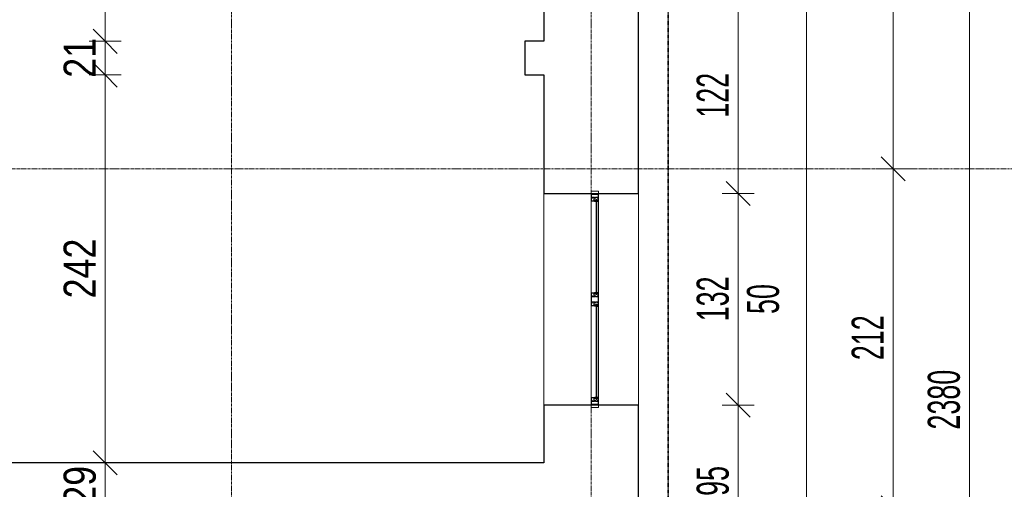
# Model space of a CAD drawing. Header units: millimetres. Extents: x -56641 to 6003, y -24465 to 16563.
# Tile 74 of 79: x -6289 to -146, y -5569 to -2639. Entities that reach past the tile are written whole.
import ezdxf

# ---------------------------------------------------------------- set-up
doc = ezdxf.new("R2010")
doc.units = ezdxf.units.MM
doc.linetypes.add('__FK_przerywana', pattern=[3.2004, 1.6002, -1.6002])
doc.linetypes.add('Linia siatki', pattern=[22.225, 12.7, -3.175, 3.175, -3.175])
for name, color, linetype, lineweight in [('A-ANNO-DIMS', 7, 'Continuous', 5), ('A-ANNO-DIMS-100', 7, 'Continuous', 5), ('A-DETL-GENF', 7, 'Continuous', 5), ('A-GLAZ', 7, 'Continuous', 5), ('A-WALL', 7, 'Continuous', 5), ('G-IMPT', 7, 'Continuous', 5), ('S-GRID', 7, 'Continuous', 5)]:
    doc.layers.add(name, color=color, linetype=linetype, lineweight=lineweight)
doc.layers.add('A-DETL', color=7, linetype='Continuous', lineweight=5, true_color=0x00a600)
doc.styles.add('Arial_2', font='arial.ttf', dxfattribs={"width": 0.8, "height": 200})
doc.styles.add('Arial_5', font='arial.ttf', dxfattribs={"width": 0.6, "height": 200})
doc.dimstyles.new('REVIT_standard', dxfattribs={"dimscale": 304.8, "dimtxt": 204.05188, "dimasz": 0.492126, "dimexe": 0.328084, "dimexo": 0.0625, "dimgap": 0, "dimtad": 1, "dimdec": 0, "dimlfac": 0.1, "dimzin": 0, "dimdsep": 46, "dimtxsty": 'Arial_2', "dimblk1": 'OBLIQUE', "dimblk2": 'OBLIQUE', "dimsah": 1, "dimcen": 0.09, "dimazin": 0, "dimtfac": 1, "dimtdec": 4, "dimtix": 1, "dimtmove": 0, "dimatfit": 3, "dimfxl": 0.328084, "dimfxlon": 1, "dimtvp": 1, "dimtolj": 1, "dimtzin": 0, "dimarcsym": 2})
doc.dimstyles.new('standard_wielkość_otworów', dxfattribs={"dimscale": 304.8, "dimtxt": 204.05188, "dimasz": 0.492126, "dimexe": 0.328084, "dimexo": 0.0625, "dimgap": 0, "dimtad": 1, "dimdec": 0, "dimlfac": 0.1, "dimzin": 0, "dimdsep": 46, "dimtxsty": 'Arial_5', "dimblk1": 'OBLIQUE', "dimblk2": 'OBLIQUE', "dimsah": 1, "dimcen": 0.09, "dimazin": 0, "dimtfac": 1, "dimtdec": 4, "dimtix": 1, "dimtmove": 0, "dimatfit": 3, "dimfxl": 0.328084, "dimfxlon": 1, "dimtvp": 1, "dimtolj": 1, "dimtzin": 0, "dimarcsym": 2})

# ---------------------------------------------------------------- blocks, each defined once
blk = doc.blocks.new('Aluprof_MB-45_I_Alu_Window-FIX-4-panel_ENG_R-00495 - 1230 x 1486-1786218-RZUT PIWNICY')
at = {"layer": 'A-DETL-GENF'}
for p, q in [((-38.7, 0), (-613.3, 0)), ((-43.5, 45), (-610, 45)), ((-610, 36), (-43.5, 36)), ((-610, 30), (-43.5, 30)), ((613.2, 0), (11.1, 0)), ((610, 45), (43.5, 45)), ((43.5, 36), (610, 36)), ((43.5, 30), (610, 30))]:
    blk.add_line(p, q, dxfattribs=at)
at = {"layer": 'A-GLAZ', "color": 55, "true_color": 0xafaf3c}
for p, q in [((-675, 45), (-660, 45)), ((-675, 0), (-675, 45)), ((-660, 0), (-675, 0)), ((-660, 45), (-660, 0)), ((675, 45), (660, 45)), ((660, 45), (660, 0)), ((660, 0), (675, 0)), ((675, 0), (675, 45))]:
    blk.add_line(p, q, dxfattribs=at)
at = {"layer": 'G-IMPT'}
for p, q in [((-622.7, 30), (-622.4, 30)), ((-613.2, 26.4), (-615.1, 26.4)), ((-613, 21.6), (-612.9, 23.3)), ((-611.9, 21.4), (-612.8, 21.4)), ((-612.6, 27.3), (-612.7, 26.8)), ((-612.4, 30), (-610.9, 30)), ((-609.9, 28.3), (-611.1, 22.1)), ((-43.6, 28.3), (-42.4, 22.1)), ((-41.1, 30), (-42.6, 30)), ((-41.6, 21.4), (-40.7, 21.4)), ((-40.9, 27.3), (-40.8, 26.8)), ((-40.5, 21.6), (-40.6, 23.3)), ((-40.3, 26.4), (-38.4, 26.4)), ((-30.8, 30), (-31.1, 30)), ((30.8, 30), (31.1, 30)), ((40.3, 26.4), (38.4, 26.4)), ((40.5, 21.6), (40.6, 23.3)), ((41.6, 21.4), (40.7, 21.4)), ((40.9, 27.3), (40.8, 26.8)), ((41.1, 30), (42.6, 30)), ((43.6, 28.3), (42.4, 22.1)), ((609.9, 28.3), (611.1, 22.1)), ((612.4, 30), (610.9, 30)), ((611.9, 21.4), (612.8, 21.4)), ((612.6, 27.3), (612.7, 26.8)), ((613, 21.6), (612.9, 23.3)), ((613.2, 26.4), (615.1, 26.4)), ((622.7, 30), (622.4, 30))]:
    blk.add_line(p, q, dxfattribs=at)
at = {"layer": 'G-IMPT', "flags": 128}
for points in [[(-610, 44.5), (-610.5, 45), (-660, 45), (-660, 41.4), (-658.5, 41), (-658, 41), (-658, 43), (-655, 43), (-655, 33.3), (-654.8, 33.1), (-655, 32.9), (-655, 25), (-658, 25), (-658, 27), (-658.5, 27), (-660, 26.6), (-660, 18.4), (-658.5, 18), (-658, 18), (-658, 20), (-655, 20), (-655, 11.2), (-654.8, 11), (-655, 10.8), (-655, 2), (-658, 2), (-658, 4), (-658.5, 4), (-660, 3.6), (-660, 0), (-631, 0), (-631, 3.6), (-632.5, 4), (-633, 4), (-633, 2), (-636, 2), (-636, 10.8), (-636.2, 11), (-636, 11.2), (-636, 20), (-633, 20), (-633, 18), (-632.5, 18), (-631, 18.4), (-631, 29.1), (-631.2, 29.3), (-632, 29.3), (-632.2, 29.1), (-632.2, 27.8), (-636, 27.8), (-636, 32.9), (-636.2, 33.1), (-636, 33.3), (-636, 38.3), (-632.2, 38.3), (-632.2, 37), (-632, 36.8), (-631.2, 36.8), (-631, 37), (-631, 39.5), (-631.2, 39.7), (-634.5, 39.7), (-634.5, 41), (-636, 41), (-636, 43.4), (-620, 43.4), (-620, 41), (-621.5, 41), (-621.5, 40), (-618, 40), (-617, 41), (-618.5, 41), (-618.5, 43.5), (-611.5, 43.5), (-611.5, 41), (-613, 41), (-612, 40), (-610, 40)], [(-637.6, 26.8), (-637.1, 26.3), (-632.5, 26.3), (-632.5, 21.5), (-637.1, 21.5), (-637.6, 21), (-637.6, 1.6), (-653.4, 1.6), (-653.4, 21), (-653.9, 21.5), (-658.5, 21.5), (-658.5, 23.5), (-653.9, 23.5), (-653.4, 24), (-653.4, 43.4), (-637.6, 43.4)], [(-633.2, 4.2), (-633.3, 3.8), (-633.9, 3.6), (-635, 4.3), (-634.7, 5.2), (-629.8, 5.2), (-629.8, 1.9), (-629.3, 1.4), (-615.4, 1.4), (-614.4, 2.4), (-614.4, 16.3), (-614.9, 16.8), (-632.2, 16.8), (-635.1, 16.8), (-635.5, 17.7), (-633.6, 19.5), (-633.2, 19.4), (-633.2, 17.8), (-631, 17.8), (-614.8, 17.8), (-614.3, 18.3), (-614.3, 20.5), (-615.5, 20.5), (-620.6, 22.4), (-621, 22.9), (-620.9, 23.3), (-620.2, 23.5), (-615.3, 21.7), (-614.5, 21.7), (-614.8, 23.5), (-613.5, 23.5), (-613, 23), (-613, 0.3), (-613.3, 0), (-631, 0), (-631, 4.2)], [(-616.3, 36.1), (-617.9, 36.1), (-618.7, 36), (-620, 36), (-620.3, 36.3), (-620, 39.7), (-619.7, 40), (-610.3, 40), (-610, 39.7), (-609.7, 36.3), (-610, 36), (-611.3, 36), (-612.1, 36.1), (-613.7, 36.1), (-614.4, 36), (-615.6, 36)], [(-37.2, 36.1), (-35.6, 36.1), (-34.8, 36), (-33.5, 36), (-33.2, 36.3), (-33.5, 39.7), (-33.8, 40), (-43.2, 40), (-43.5, 39.7), (-43.8, 36.3), (-43.5, 36), (-42.2, 36), (-41.4, 36.1), (-39.8, 36.1), (-39.1, 36), (-37.9, 36)], [(43, 45), (43.5, 44.5), (43.5, 40), (41.5, 40), (40.5, 41), (42, 41), (42, 43.5), (35, 43.5), (35, 41), (36.5, 41), (35.5, 40), (32, 40), (32, 41), (33.5, 41), (33.5, 43.2), (17.5, 43.2), (17.5, 41), (19, 41), (19, 39.7), (22.3, 39.7), (22.5, 39.5), (22.5, 37), (22.3, 36.8), (21.5, 36.8), (21.3, 37), (21.3, 38.3), (17.4, 38.3), (17.4, 33.3), (17.2, 33.1), (17.4, 32.9), (17.4, 27.8), (21.3, 27.8), (21.3, 29.1), (21.5, 29.3), (22.3, 29.3), (22.5, 29.1), (22.5, 18.4), (21, 18), (20.5, 18), (20.5, 20), (17.5, 20), (17.5, 11.2), (17.3, 11), (17.5, 10.8), (17.5, 2), (20.5, 2), (20.5, 4), (21, 4), (22.5, 3.6), (22.5, 0), (-22.5, 0), (-22.5, 3.6), (-21, 4), (-20.5, 4), (-20.5, 2), (-17.5, 2), (-17.5, 10.8), (-17.3, 11), (-17.5, 11.2), (-17.5, 20), (-20.5, 20), (-20.5, 18), (-21, 18), (-22.5, 18.4), (-22.5, 29.1), (-22.3, 29.3), (-21.5, 29.3), (-21.3, 29.1), (-21.3, 27.8), (-17.4, 27.8), (-17.4, 32.9), (-17.2, 33.1), (-17.4, 33.3), (-17.4, 38.3), (-21.3, 38.3), (-21.3, 37), (-21.5, 36.8), (-22.3, 36.8), (-22.5, 37), (-22.5, 39.5), (-22.3, 39.7), (-19, 39.7), (-19, 41), (-17.5, 41), (-17.5, 43.4), (-33.5, 43.4), (-33.5, 41), (-32, 41), (-32, 40), (-35.5, 40), (-36.5, 41), (-35, 41), (-35, 43.5), (-42, 43.5), (-42, 41), (-40.5, 41), (-41.5, 40), (-43.5, 40), (-43.5, 44.5), (-43, 45)], [(-20.3, 4.2), (-20.2, 3.8), (-19.6, 3.6), (-18.5, 4.3), (-18.8, 5.2), (-23.7, 5.2), (-23.7, 1.9), (-24.2, 1.4), (-38.1, 1.4), (-39.1, 2.4), (-39.1, 16.3), (-38.6, 16.8), (-21.3, 16.8), (-18.4, 16.8), (-18, 17.7), (-19.9, 19.5), (-20.3, 19.4), (-20.3, 17.8), (-22.5, 17.8), (-38.7, 17.8), (-39.2, 18.3), (-39.2, 20.5), (-38, 20.5), (-32.9, 22.4), (-32.5, 22.9), (-32.6, 23.3), (-33.3, 23.5), (-38.2, 21.7), (-39, 21.7), (-38.7, 23.5), (-40, 23.5), (-40.5, 23), (-40.5, 0.3), (-40.3, 0), (-22.5, 0), (-22.5, 4.2)], [(-15.7, 43.2), (15.7, 43.2), (15.7, 26.5), (16.2, 26), (20.7, 26), (20.7, 21.8), (16.2, 21.8), (15.7, 21.3), (15.7, 1.8), (-15.7, 1.8), (-15.7, 21.3), (-16.2, 21.8), (-20.7, 21.8), (-20.7, 26), (-16.2, 26), (-15.7, 26.5)], [(20.3, 4.2), (20.2, 3.8), (19.6, 3.6), (18.5, 4.3), (18.8, 5.2), (23.7, 5.2), (23.7, 1.9), (24.2, 1.4), (38.1, 1.4), (39.1, 2.4), (39.1, 16.3), (38.6, 16.8), (21.3, 16.8), (18.4, 16.8), (18, 17.7), (19.9, 19.5), (20.3, 19.4), (20.3, 17.8), (22.5, 17.8), (38.7, 17.8), (39.2, 18.3), (39.2, 20.5), (38, 20.5), (32.9, 22.4), (32.5, 22.9), (32.6, 23.3), (33.3, 23.5), (38.2, 21.7), (39, 21.7), (38.7, 23.5), (40, 23.5), (40.5, 23), (40.5, 0.3), (40.2, 0), (22.5, 0), (22.5, 4.2)], [(37.2, 36.1), (35.6, 36.1), (34.8, 36), (33.5, 36), (33.2, 36.3), (33.5, 39.7), (33.8, 40), (43.2, 40), (43.5, 39.7), (43.8, 36.3), (43.5, 36), (42.2, 36), (41.4, 36.1), (39.8, 36.1), (39.1, 36), (37.9, 36)], [(616.3, 36.1), (617.9, 36.1), (618.7, 36), (620, 36), (620.3, 36.3), (620, 39.7), (619.7, 40), (610.3, 40), (610, 39.7), (609.7, 36.3), (610, 36), (611.3, 36), (612.1, 36.1), (613.7, 36.1), (614.4, 36), (615.6, 36)], [(610, 44.5), (610.5, 45), (660, 45), (660, 41.4), (658.5, 41), (658, 41), (658, 43), (655, 43), (655, 33.3), (654.8, 33.1), (655, 32.9), (655, 25), (658, 25), (658, 27), (658.5, 27), (660, 26.6), (660, 18.4), (658.5, 18), (658, 18), (658, 20), (655, 20), (655, 11.2), (654.8, 11), (655, 10.8), (655, 2), (658, 2), (658, 4), (658.5, 4), (660, 3.6), (660, 0), (631, 0), (631, 3.6), (632.5, 4), (633, 4), (633, 2), (636, 2), (636, 10.8), (636.2, 11), (636, 11.2), (636, 20), (633, 20), (633, 18), (632.5, 18), (631, 18.4), (631, 29.1), (631.2, 29.3), (632, 29.3), (632.2, 29.1), (632.2, 27.8), (636, 27.8), (636, 32.9), (636.2, 33.1), (636, 33.3), (636, 38.3), (632.2, 38.3), (632.2, 37), (632, 36.8), (631.2, 36.8), (631, 37), (631, 39.5), (631.2, 39.7), (634.5, 39.7), (634.5, 41), (636, 41), (636, 43.4), (620, 43.4), (620, 41), (621.5, 41), (621.5, 40), (618, 40), (617, 41), (618.5, 41), (618.5, 43.5), (611.5, 43.5), (611.5, 41), (613, 41), (612, 40), (610, 40)], [(633.2, 4.2), (633.3, 3.8), (633.9, 3.6), (635, 4.3), (634.7, 5.2), (629.8, 5.2), (629.8, 1.9), (629.3, 1.4), (615.4, 1.4), (614.4, 2.4), (614.4, 16.3), (614.9, 16.8), (632.2, 16.8), (635.1, 16.8), (635.5, 17.7), (633.6, 19.5), (633.2, 19.4), (633.2, 17.8), (631, 17.8), (614.8, 17.8), (614.3, 18.3), (614.3, 20.5), (615.5, 20.5), (620.6, 22.4), (621, 22.9), (620.9, 23.3), (620.2, 23.5), (615.3, 21.7), (614.5, 21.7), (614.8, 23.5), (613.5, 23.5), (613, 23), (613, 0.3), (613.2, 0), (631, 0), (631, 4.2)], [(637.6, 26.8), (637.1, 26.3), (632.5, 26.3), (632.5, 21.5), (637.1, 21.5), (637.6, 21), (637.6, 1.6), (653.4, 1.6), (653.4, 21), (653.9, 21.5), (658.5, 21.5), (658.5, 23.5), (653.9, 23.5), (653.4, 24), (653.4, 43.4), (637.6, 43.4)]]:
    blk.add_lwpolyline(points, close=True, dxfattribs=at)
for points in [[(-564, 36), (-624, 36), (-624, 30), (-564, 30)], [(-617, 40), (-617, 41), (-617.5, 41), (-617.5, 41.5), (-617.3, 41.9), (-616.5, 43), (-613.5, 43), (-612.7, 41.9), (-612.5, 41.5), (-612.5, 41), (-613, 41), (-613, 40)], [(-613.1, 23.5), (-615.2, 23.5), (-615.4, 22.7)], [(-89.5, 36), (-29.5, 36), (-29.5, 30), (-89.5, 30)], [(-36.5, 40), (-36.5, 41), (-36, 41), (-36, 41.5), (-36.2, 41.9), (-37, 43), (-40, 43), (-40.8, 41.9), (-41, 41.5), (-41, 41), (-40.5, 41), (-40.5, 40)], [(-40.4, 23.5), (-38.3, 23.5), (-38.1, 22.7)], [(89.5, 36), (29.5, 36), (29.5, 30), (89.5, 30)], [(36.5, 40), (36.5, 41), (36, 41), (36, 41.5), (36.2, 41.9), (37, 43), (40, 43), (40.8, 41.9), (41, 41.5), (41, 41), (40.5, 41), (40.5, 40)], [(40.4, 23.5), (38.3, 23.5), (38.1, 22.7)], [(564, 36), (624, 36), (624, 30), (564, 30)], [(617, 40), (617, 41), (617.5, 41), (617.5, 41.5), (617.3, 41.9), (616.5, 43), (613.5, 43), (612.7, 41.9), (612.5, 41.5), (612.5, 41), (613, 41), (613, 40)], [(613.1, 23.5), (615.2, 23.5), (615.4, 22.7)]]:
    blk.add_lwpolyline(points, dxfattribs=at)
at = {"layer": 'G-IMPT'}
for centre in [(-615, 41.3), (-38.5, 41.3), (38.5, 41.3), (615, 41.3)]:
    blk.add_circle(centre, 1, dxfattribs=at)
for centre, radius, start, end in [((-622.8, 29.2), 0.82, 88.33093, 254.19358), ((-626.2, 18), 10.9, 24.19058, 72.93094), ((-623, 22.9), 7.1, 38.40868, 84.72539), ((-617, 27.7), 0.57, 216.65409, 311.4905), ((-612.3, 25.2), 4.82, 91.8339, 154.52196), ((-615.9, 22.8), 0.5, 224.78238, 345), ((-612.3, 26), 3.53, 72.08194, 164.27363), ((-615.1, 27), 0.606, 180.93869, 274.75771), ((-613.4, 27), 0.711, 284.27239, 341.44843), ((-613.1, 23.3), 0.2, 355, 90), ((-612.8, 21.6), 0.2, 175, 270), ((-611.2, 27), 1.38, 95.87146, 168.09123), ((-611.9, 22.2), 0.8, 270, 355.72082), ((-611.4, 28.9), 0.492, 278.45107, 68.44385), ((-611, 28.8), 1.19, 335.9195, 86.10212), ((-42.5, 28.8), 1.19, 93.89788, 204.0805), ((-42.1, 28.9), 0.492, 111.55615, 261.54893), ((-41.6, 22.2), 0.8, 184.27918, 270), ((-41.2, 26), 3.53, 15.72637, 107.91806), ((-42.3, 27), 1.38, 11.90877, 84.12854), ((-41.2, 25.2), 4.82, 25.47804, 88.1661), ((-40.1, 27), 0.711, 198.55157, 255.72761), ((-40.7, 21.6), 0.2, 270, 5), ((-40.4, 23.3), 0.2, 90, 185), ((-38.4, 27), 0.606, 265.24229, 359.06131), ((-37.6, 22.8), 0.5, 195, 315.21762), ((-27.3, 18), 10.9, 107.06906, 155.80942), ((-36.5, 27.7), 0.57, 228.5095, 323.34591), ((-30.5, 22.9), 7.1, 95.27461, 141.59132), ((-30.7, 29.2), 0.82, 285.80642, 91.66907), ((30.7, 29.2), 0.82, 88.33093, 254.19358), ((27.3, 18), 10.9, 24.19058, 72.93094), ((30.5, 22.9), 7.1, 38.40868, 84.72539), ((36.5, 27.7), 0.57, 216.65409, 311.4905), ((41.2, 25.2), 4.82, 91.8339, 154.52196), ((37.6, 22.8), 0.5, 224.78238, 345), ((41.2, 26), 3.53, 72.08194, 164.27363), ((38.4, 27), 0.606, 180.93869, 274.75771), ((40.1, 27), 0.711, 284.27239, 341.44843), ((40.4, 23.3), 0.2, 355, 90), ((40.7, 21.6), 0.2, 175, 270), ((42.3, 27), 1.38, 95.87146, 168.09123), ((41.6, 22.2), 0.8, 270, 355.72082), ((42.1, 28.9), 0.492, 278.45107, 68.44385), ((42.5, 28.8), 1.19, 335.9195, 86.10212), ((611, 28.8), 1.19, 93.89788, 204.0805), ((611.4, 28.9), 0.492, 111.55615, 261.54893), ((611.9, 22.2), 0.8, 184.27918, 270), ((612.3, 26), 3.53, 15.72637, 107.91806), ((611.2, 27), 1.38, 11.90877, 84.12854), ((612.3, 25.2), 4.82, 25.47804, 88.1661), ((613.4, 27), 0.711, 198.55157, 255.72761), ((612.8, 21.6), 0.2, 270, 5), ((613.1, 23.3), 0.2, 90, 185), ((615.1, 27), 0.606, 265.24229, 359.06131), ((615.9, 22.8), 0.5, 195, 315.21762), ((626.2, 18), 10.9, 107.06906, 155.80942), ((617, 27.7), 0.57, 228.5095, 323.34591), ((623, 22.9), 7.1, 95.27461, 141.59132), ((622.8, 29.2), 0.82, 285.80642, 91.66907)]:
    blk.add_arc(centre, radius, start, end, dxfattribs=at)
blk = doc.blocks.new('DIMBLOCK101-RZUT PIWNICY')
at = {"layer": 'A-ANNO-DIMS-100', "color": 250, "true_color": 0x303030, "transparency": 16777216}
for p, q in [((-5755.1, -724.4), (-5830.1, -649.4)), ((-5755.1, -724.4), (-5855.1, -724.4)), ((-5755.1, -724.4), (-5755.1, -2774.4)), ((-5755.1, -724.4), (-5680.1, -799.4)), ((-5755.1, -724.4), (-5655.1, -724.4)), ((-5755.1, -2774.4), (-5830.1, -2699.4)), ((-5755.1, -2774.4), (-5855.1, -2774.4)), ((-5755.1, -2774.4), (-5680.1, -2849.4)), ((-5755.1, -2774.4), (-5655.1, -2774.4))]:
    blk.add_line(p, q, dxfattribs=at)
at = {"layer": 'A-ANNO-DIMS-100', "color": 0, "transparency": 16777216, "insert": (-6014.8, -1933.1), "char_height": 200, "width": 440.752, "attachment_point": 1, "rotation": 90, "line_spacing_factor": 0.941778, "style": 'Arial_2'}
blk.add_mtext('205', dxfattribs=at)
blk = doc.blocks.new('_Oblique')
at = {"color": 0, "linetype": 'ByBlock', "lineweight": -2}
blk.add_line((-0.5, -0.5), (0.5, 0.5), dxfattribs=at)
blk = doc.blocks.new('DIMBLOCK102-RZUT PIWNICY')
at = {"layer": 'A-ANNO-DIMS-100', "color": 250, "true_color": 0x303030, "transparency": 16777216}
for p, q in [((-5755.1, -2774.4), (-5830.1, -2699.4)), ((-5755.1, -2774.4), (-5855.1, -2774.4)), ((-5755.1, -2774.4), (-5755.1, -2984.4)), ((-5755.1, -2774.4), (-5680.1, -2849.4)), ((-5755.1, -2774.4), (-5655.1, -2774.4)), ((-5755.1, -2984.4), (-5830.1, -2909.4)), ((-5755.1, -2984.4), (-5855.1, -2984.4)), ((-5755.1, -2984.4), (-5680.1, -3059.4)), ((-5755.1, -2984.4), (-5655.1, -2984.4))]:
    blk.add_line(p, q, dxfattribs=at)
at = {"layer": 'A-ANNO-DIMS-100', "color": 0, "transparency": 16777216, "insert": (-6014.8, -3001.8), "char_height": 200, "width": 293.835, "attachment_point": 1, "rotation": 90, "line_spacing_factor": 0.941778, "style": 'Arial_2'}
blk.add_mtext('21', dxfattribs=at)
blk = doc.blocks.new('DIMBLOCK103-RZUT PIWNICY')
at = {"layer": 'A-ANNO-DIMS-100', "color": 250, "true_color": 0x303030, "transparency": 16777216}
for p, q in [((-5755.1, -2984.4), (-5830.1, -2909.4)), ((-5755.1, -2984.4), (-5855.1, -2984.4)), ((-5755.1, -2984.4), (-5755.1, -5404.4)), ((-5755.1, -2984.4), (-5680.1, -3059.4)), ((-5755.1, -2984.4), (-5655.1, -2984.4)), ((-5755.1, -5404.4), (-5830.1, -5329.4)), ((-5755.1, -5404.4), (-5855.1, -5404.4)), ((-5755.1, -5404.4), (-5680.1, -5479.4)), ((-5755.1, -5404.4), (-5655.1, -5404.4))]:
    blk.add_line(p, q, dxfattribs=at)
at = {"layer": 'A-ANNO-DIMS-100', "color": 0, "transparency": 16777216, "insert": (-6014.8, -4378.1), "char_height": 200, "width": 440.752, "attachment_point": 1, "rotation": 90, "line_spacing_factor": 0.941778, "style": 'Arial_2'}
blk.add_mtext('242', dxfattribs=at)
blk = doc.blocks.new('DIMBLOCK104-RZUT PIWNICY')
at = {"layer": 'A-ANNO-DIMS-100', "color": 250, "true_color": 0x303030, "transparency": 16777216}
for p, q in [((-5755.1, -5404.4), (-5830.1, -5329.4)), ((-5755.1, -5404.4), (-5855.1, -5404.4)), ((-5755.1, -5404.4), (-5755.1, -5694.4)), ((-5755.1, -5404.4), (-5680.1, -5479.4)), ((-5755.1, -5404.4), (-5655.1, -5404.4)), ((-5755.1, -5694.4), (-5830.1, -5619.4)), ((-5755.1, -5694.4), (-5855.1, -5694.4)), ((-5755.1, -5694.4), (-5680.1, -5769.4)), ((-5755.1, -5694.4), (-5655.1, -5694.4))]:
    blk.add_line(p, q, dxfattribs=at)
at = {"layer": 'A-ANNO-DIMS-100', "color": 0, "transparency": 16777216, "insert": (-6014.8, -5671.8), "char_height": 200, "width": 293.835, "attachment_point": 1, "rotation": 90, "line_spacing_factor": 0.941778, "style": 'Arial_2'}
blk.add_mtext('29', dxfattribs=at)
blk = doc.blocks.new('DIMBLOCK158-RZUT PIWNICY')
at = {"layer": 'A-ANNO-DIMS-100', "color": 250, "true_color": 0x303030, "transparency": 16777216}
for p, q in [((-1379.5, 2595.6), (-1454.5, 2670.6)), ((-1379.5, 2595.6), (-1479.5, 2595.6)), ((-1379.5, -5994.4), (-1379.5, 2595.6)), ((-1379.5, 2595.6), (-1304.5, 2520.6)), ((-1379.5, 2595.6), (-1279.5, 2595.6)), ((-1379.5, -5994.4), (-1454.5, -5919.4)), ((-1379.5, -5994.4), (-1479.5, -5994.4)), ((-1379.5, -5994.4), (-1304.5, -6069.4)), ((-1379.5, -5994.4), (-1279.5, -5994.4))]:
    blk.add_line(p, q, dxfattribs=at)
at = {"layer": 'A-ANNO-DIMS-100', "color": 0, "transparency": 16777216, "insert": (-1639.1, -1836), "char_height": 200, "width": 327.739, "attachment_point": 1, "rotation": 90, "line_spacing_factor": 0.941778, "style": 'Arial_5'}
blk.add_mtext('859', dxfattribs=at)
blk = doc.blocks.new('DIMBLOCK163-RZUT PIWNICY')
at = {"layer": 'A-ANNO-DIMS-100', "color": 250, "true_color": 0x303030, "transparency": 16777216}
for p, q in [((-839, -559.4), (-914, -484.4)), ((-839, -559.4), (-939, -559.4)), ((-839, -559.4), (-839, -3569.4)), ((-839, -559.4), (-764, -634.4)), ((-839, -559.4), (-739, -559.4)), ((-839, -3569.4), (-914, -3494.4)), ((-839, -3569.4), (-939, -3569.4)), ((-839, -3569.4), (-764, -3644.4)), ((-839, -3569.4), (-739, -3569.4))]:
    blk.add_line(p, q, dxfattribs=at)
at = {"layer": 'A-ANNO-DIMS-100', "color": 0, "transparency": 16777216, "insert": (-1098.7, -2201), "char_height": 200, "width": 327.739, "attachment_point": 1, "rotation": 90, "line_spacing_factor": 0.941778, "style": 'Arial_5'}
blk.add_mtext('301', dxfattribs=at)
blk = doc.blocks.new('DIMBLOCK164-RZUT PIWNICY')
at = {"layer": 'A-ANNO-DIMS-100', "color": 250, "true_color": 0x303030, "transparency": 16777216}
for p, q in [((-839, -3569.4), (-914, -3494.4)), ((-839, -3569.4), (-939, -3569.4)), ((-839, -3569.4), (-839, -5684.4)), ((-839, -3569.4), (-764, -3644.4)), ((-839, -3569.4), (-739, -3569.4)), ((-839, -5684.4), (-914, -5609.4)), ((-839, -5684.4), (-939, -5684.4)), ((-839, -5684.4), (-764, -5759.4)), ((-839, -5684.4), (-739, -5684.4))]:
    blk.add_line(p, q, dxfattribs=at)
at = {"layer": 'A-ANNO-DIMS-100', "color": 0, "transparency": 16777216, "insert": (-1098.7, -4763.5), "char_height": 200, "width": 327.739, "attachment_point": 1, "rotation": 90, "line_spacing_factor": 0.941778, "style": 'Arial_5'}
blk.add_mtext('212', dxfattribs=at)
blk = doc.blocks.new('DIMBLOCK171-RZUT PIWNICY')
at = {"layer": 'A-ANNO-DIMS-100', "color": 250, "true_color": 0x303030, "transparency": 16777216}
for p, q in [((-364, 6885.6), (-439, 6960.6)), ((-364, 6885.6), (-464, 6885.6)), ((-364, -16914.4), (-364, 6885.6)), ((-364, 6885.6), (-289, 6810.6)), ((-364, 6885.6), (-264, 6885.6)), ((-364, -16914.4), (-439, -16839.4)), ((-364, -16914.4), (-464, -16914.4)), ((-364, -16914.4), (-289, -16989.4)), ((-364, -16914.4), (-264, -16914.4))]:
    blk.add_line(p, q, dxfattribs=at)
at = {"layer": 'A-ANNO-DIMS-100', "color": 0, "transparency": 16777216, "insert": (-623.7, -5196.5), "char_height": 200, "width": 436.985, "attachment_point": 1, "rotation": 90, "line_spacing_factor": 0.941778, "style": 'Arial_5'}
blk.add_mtext('2380', dxfattribs=at)
blk = doc.blocks.new('DIMBLOCK244-RZUT PIWNICY')
at = {"layer": 'A-ANNO-DIMS-100', "color": 250, "true_color": 0x303030, "transparency": 16777216}
for p, q in [((-1806, -5044.4), (-1881, -4969.4)), ((-1806, -5044.4), (-1906, -5044.4)), ((-1806, -5994.4), (-1806, -5044.4)), ((-1806, -5044.4), (-1731, -5119.4)), ((-1806, -5044.4), (-1706, -5044.4)), ((-1806, -5994.4), (-1881, -5919.4)), ((-1806, -5994.4), (-1906, -5994.4)), ((-1806, -5994.4), (-1731, -6069.4)), ((-1806, -5994.4), (-1706, -5994.4))]:
    blk.add_line(p, q, dxfattribs=at)
at = {"layer": 'A-ANNO-DIMS-100', "color": 0, "transparency": 16777216, "insert": (-2065.7, -5610.4), "char_height": 200, "width": 218.492, "attachment_point": 1, "rotation": 90, "line_spacing_factor": 0.941778, "style": 'Arial_5'}
blk.add_mtext('95', dxfattribs=at)
blk = doc.blocks.new('DIMBLOCK245-RZUT PIWNICY')
at = {"layer": 'A-ANNO-DIMS-100', "color": 250, "true_color": 0x303030, "transparency": 16777216}
for p, q in [((-1806, -3724.4), (-1881, -3649.4)), ((-1806, -3724.4), (-1906, -3724.4)), ((-1806, -5044.4), (-1806, -3724.4)), ((-1806, -3724.4), (-1731, -3799.4)), ((-1806, -3724.4), (-1706, -3724.4)), ((-1806, -5044.4), (-1881, -4969.4)), ((-1806, -5044.4), (-1906, -5044.4)), ((-1806, -5044.4), (-1731, -5119.4)), ((-1806, -5044.4), (-1706, -5044.4))]:
    blk.add_line(p, q, dxfattribs=at)
at = {"layer": 'A-ANNO-DIMS-100', "color": 0, "transparency": 16777216, "char_height": 200, "attachment_point": 1, "rotation": 90, "line_spacing_factor": 0.941778, "style": 'Arial_5'}
for s, insert, width in [('132', (-2065.7, -4521), 327.739), ('50', (-1751.8, -4475.4), 218.492)]:
    blk.add_mtext(s, dxfattribs=dict(at, insert=insert, width=width))
blk = doc.blocks.new('DIMBLOCK246-RZUT PIWNICY')
at = {"layer": 'A-ANNO-DIMS-100', "color": 250, "true_color": 0x303030, "transparency": 16777216}
for p, q in [((-1806, -2504.4), (-1881, -2429.4)), ((-1806, -2504.4), (-1906, -2504.4)), ((-1806, -3724.4), (-1806, -2504.4)), ((-1806, -2504.4), (-1731, -2579.4)), ((-1806, -2504.4), (-1706, -2504.4)), ((-1806, -3724.4), (-1881, -3649.4)), ((-1806, -3724.4), (-1906, -3724.4)), ((-1806, -3724.4), (-1731, -3799.4)), ((-1806, -3724.4), (-1706, -3724.4))]:
    blk.add_line(p, q, dxfattribs=at)
at = {"layer": 'A-ANNO-DIMS-100', "color": 0, "transparency": 16777216, "insert": (-2065.7, -3251), "char_height": 200, "width": 327.739, "attachment_point": 1, "rotation": 90, "line_spacing_factor": 0.941778, "style": 'Arial_5'}
blk.add_mtext('122', dxfattribs=at)

msp = doc.modelspace()

# ---------------------------------------------------------------- linework, layer by layer
at = {"layer": 'A-DETL', "color": 6, "linetype": '__FK_przerywana', "lineweight": 35, "true_color": 0xff00ff}
msp.add_line((-2243.416, 2855.593), (-2243.416, -6164.407), dxfattribs=at)
at = {"layer": 'A-WALL', "lineweight": 25}
for p, q in [((-3018.416, -2504.407), (-3018.416, -2774.407)), ((-2428.416, -3724.407), (-2428.416, -2504.407)), ((-3018.416, -2774.407), (-3137.98, -2774.407)), ((-3137.98, -2774.407), (-3137.98, -2984.407)), ((-3137.98, -2984.407), (-3018.416, -2984.407)), ((-3018.416, -2984.407), (-3018.416, -3724.407)), ((-3018.416, -3724.407), (-2428.416, -3724.407)), ((-3018.416, -5044.407), (-3018.416, -5404.407)), ((-2428.416, -5044.407), (-3018.416, -5044.407)), ((-2428.416, -5994.407), (-2428.416, -5044.407)), ((-3018.416, -5404.407), (-6603.416, -5404.407))]:
    msp.add_line(p, q, dxfattribs=at)
at = {"layer": 'A-WALL'}
for p, q in [((-3018.416, -5044.407), (-3018.416, -3724.407)), ((-2428.416, -3724.407), (-2428.416, -5044.407))]:
    msp.add_line(p, q, dxfattribs=at)
at = {"layer": 'S-GRID', "linetype": 'Linia siatki'}
for p, q in [((-4968.416, 10521.572), (-4968.416, -21375.488)), ((-2723.416, 10521.572), (-2723.416, -21375.488)), ((-55866.741, -3569.407), (1287.74, -3569.407))]:
    msp.add_line(p, q, dxfattribs=at)

# ---------------------------------------------------------------- block references
at = {"layer": 'A-GLAZ', "color": 55, "true_color": 0xafaf3c, "rotation": 269.9999999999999}
msp.add_blockref('Aluprof_MB-45_I_Alu_Window-FIX-4-panel_ENG_R-00495 - 1230 x 1486-1786218-RZUT PIWNICY', (-2723.416, -4384.407), dxfattribs=at)

# ---------------------------------------------------------------- dimensions: what is measured, and where the dimension line sits
at = {"layer": 'A-ANNO-DIMS', "color": 250, "true_color": 0x303030}
for base, p1, p2, dimstyle, override, picture, middle in [((-364.032, 6885.593), (-464.032, -16914.407), (-464.032, 6885.593), 'standard_wielkość_otworów', {"dimpost": '<>', "dimfxl": 23800}, 'DIMBLOCK171-RZUT PIWNICY', (-466.215, -5014.407)), ((-1379.49, 2595.593), (-1479.49, -5994.407), (-1479.49, 2595.593), 'standard_wielkość_otworów', {"dimpost": '<>', "dimfxl": 8590}, 'DIMBLOCK158-RZUT PIWNICY', (-1481.604, -1699.407)), ((-839.004, -3569.407), (-739.004, -559.407), (-739.004, -3569.407), 'standard_wielkość_otworów', {"dimpost": '<>', "dimfxl": 3010}, 'DIMBLOCK163-RZUT PIWNICY', (-941.187, -2064.407)), ((-5755.118, -2774.407), (-5655.118, -724.407), (-5655.118, -2774.407), 'REVIT_standard', {"dimpost": '<>', "dimfxl": 2050}, 'DIMBLOCK101-RZUT PIWNICY', (-5857.233, -1749.407)), ((-1806.033, -2504.407), (-1906.033, -3724.407), (-1906.033, -2504.407), 'standard_wielkość_otworów', {"dimpost": '<>', "dimfxl": 1220}, 'DIMBLOCK246-RZUT PIWNICY', (-1906.442, -3114.407)), ((-5755.118, -2984.407), (-5655.118, -2774.407), (-5655.118, -2984.407), 'REVIT_standard', {"dimpost": '<>', "dimfxl": 210}, 'DIMBLOCK102-RZUT PIWNICY', (-5855.528, -2879.407)), ((-5755.118, -5404.407), (-5655.118, -2984.407), (-5655.118, -5404.407), 'REVIT_standard', {"dimpost": '<>', "dimfxl": 2420}, 'DIMBLOCK103-RZUT PIWNICY', (-5855.528, -4194.407)), ((-839.004200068, -5684.40745201), (-739.004200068, -3569.40745201), (-739.004200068, -5684.40745201), 'standard_wielkość_otworów', {"dimpost": '<>', "dimfxl": 2115}, 'DIMBLOCK164-RZUT PIWNICY', (-939.413477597, -4626.90745201)), ((-1806.033, -5044.407), (-1906.033, -5994.407), (-1906.033, -5044.407), 'standard_wielkość_otworów', {"dimpost": '<>', "dimfxl": 950}, 'DIMBLOCK244-RZUT PIWNICY', (-1908.147, -5519.407)), ((-5755.118, -5694.407), (-5655.118, -5404.407), (-5655.118, -5694.407), 'REVIT_standard', {"dimpost": '<>', "dimfxl": 290}, 'DIMBLOCK104-RZUT PIWNICY', (-5857.233, -5549.407))]:
    dim = msp.add_linear_dim(base=base, p1=p1, p2=p2, angle=90, dimstyle=dimstyle, override=override, dxfattribs=at)
    dim.commit()
    dim.dimension.update_dxf_attribs({"geometry": picture, "text_midpoint": middle})
dim = msp.add_linear_dim(base=(-1806.033, -3724.407), p1=(-1906.033, -5044.407), p2=(-1906.033, -3724.407), angle=90, text='<>\\X50', dimstyle='standard_wielkość_otworów', override={"dimpost": '<>', "dimfxl": 1320}, dxfattribs=at)
dim.commit()
dim.dimension.update_dxf_attribs({"geometry": 'DIMBLOCK245-RZUT PIWNICY', "text_midpoint": (-1806.033, -4384.407)})

doc.saveas('drawing.dxf')
